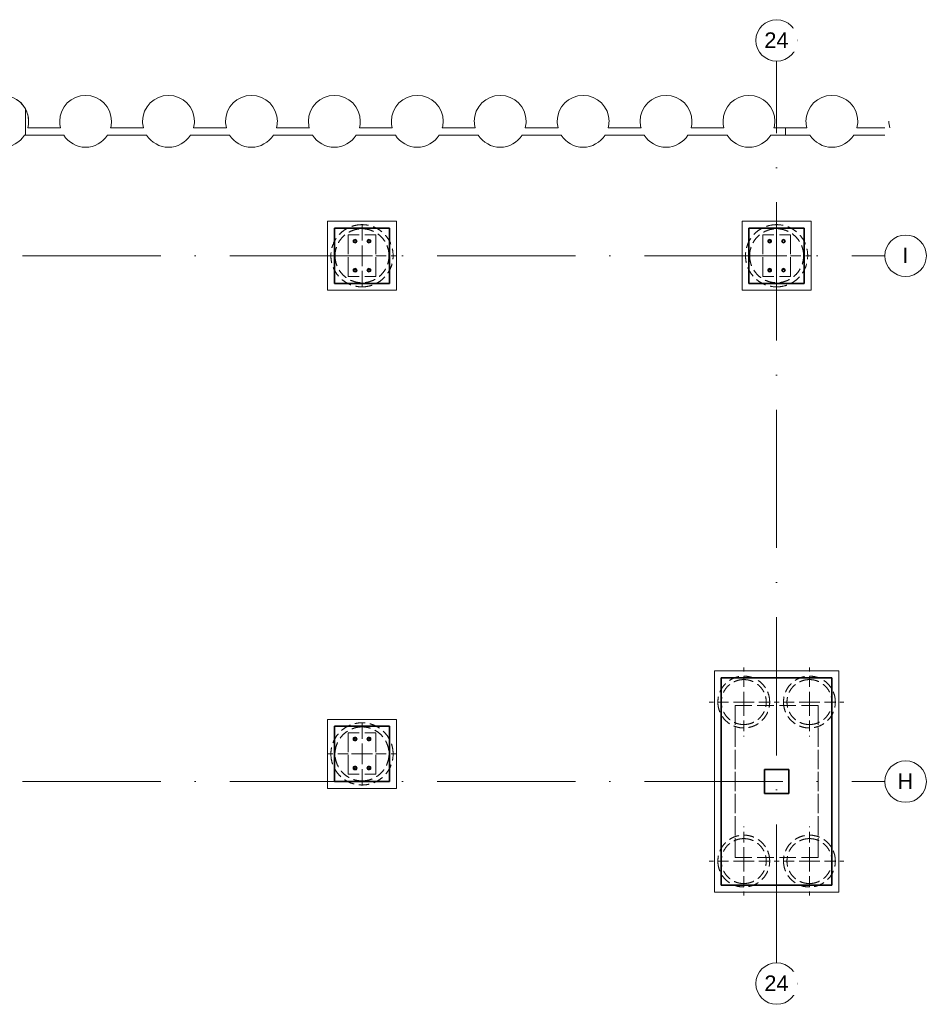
# Model space of a CAD drawing. Header units: millimetres. Extents: x -34728 to 839610, y -480656 to 464976.
# Tile 68 of 69: x 479866 to 492986, y -64995 to -50754. Entities that reach past the tile are written whole.
import ezdxf

# ---------------------------------------------------------------- set-up
doc = ezdxf.new("R2010")
doc.units = ezdxf.units.MM
for name, pattern in [('Rebar Cover Lines', [320.04, 160.02, -160.02]), ('Skryté 1_5', [220, 150, -70]), ('ČERCHOVANÁ', [25.4, 12.7, -6.35, 0, -6.35]), ('Čerchovaná 20mm', [3000, 2000, -500, 0, -500])]:
    doc.linetypes.add(name, pattern=pattern)
doc.layers.get('0').update_dxf_attribs({"color": 9})
for name, color, linetype, lineweight in [('CA_NEVHRA', 9, 'Skryté 1_5', 9), ('CA_OSY', 9, 'ČERCHOVANÁ', 9), ('CA_TEXT35', 9, 'Continuous', 9), ('CA_ZAKLADY25', 9, 'Continuous', 18), ('CA_ZAKLADY5', 9, 'Continuous', 25), ('Konstrukční přípoje', 253, 'Continuous', 18)]:
    doc.layers.add(name, color=color, linetype=linetype, lineweight=lineweight)
doc.styles.add('Arial_1', font='arial.ttf', dxfattribs={"height": 450})

# ---------------------------------------------------------------- blocks, each defined once
blk = doc.blocks.new('pilota 600 mm - D_750_650-2126752-ZÁKLADY HALY _ DPS')
at = {"layer": 'CA_NEVHRA'}
for p, q in [((0, 0), (0, 500)), ((0, 0), (-500, 0)), ((0, 0), (0, -49)), ((0, 0), (500, 0)), ((0, -49), (0, -500))]:
    blk.add_line(p, q, dxfattribs=at)
blk = doc.blocks.new('pilota 600 mm - D_750_650-2126753-ZÁKLADY HALY _ DPS')
at = {"layer": 'CA_NEVHRA'}
for p, q in [((0, 49), (0, 500)), ((0, 0), (0, 49)), ((0, 0), (-500, 0)), ((0, 0), (500, 0)), ((0, 0), (0, -500))]:
    blk.add_line(p, q, dxfattribs=at)
blk = doc.blocks.new('pilota 600 mm - D_900_780-V32-ZÁKLADY HALY _ DPS')
at = {"layer": 'CA_NEVHRA'}
for p, q in [((0, 294), (0, 500)), ((0, 0), (0, 294)), ((-200, 0), (-500, 0)), ((0, 0), (-200, 0)), ((0, 0), (0, -306)), ((0, 0), (200, 0)), ((200, 0), (500, 0)), ((0, -306), (0, -500))]:
    blk.add_line(p, q, dxfattribs=at)
blk = doc.blocks.new('pilota 600 mm - D_750_650-V40-ZÁKLADY HALY _ DPS')
at = {"layer": 'CA_NEVHRA'}
for p, q in [((0, 51), (0, 500)), ((0, 0), (0, 51)), ((0, 0), (-500, 0)), ((0, 0), (500, 0)), ((0, 0), (0, -500))]:
    blk.add_line(p, q, dxfattribs=at)
blk = doc.blocks.new('pilota 600 mm - D_750_650-V41-ZÁKLADY HALY _ DPS')
at = {"layer": 'CA_NEVHRA'}
for p, q in [((0, 0), (0, 500)), ((0, 0), (-500, 0)), ((0, 0), (0, -51)), ((0, 0), (500, 0)), ((0, -51), (0, -500))]:
    blk.add_line(p, q, dxfattribs=at)
blk = doc.blocks.new('pilota 600 mm - D_900_780-2126777-ZÁKLADY HALY _ DPS')
at = {"layer": 'CA_NEVHRA'}
for p, q in [((0, 200), (0, 500)), ((0, 0), (0, 200)), ((-301, 0), (-500, 0)), ((0, 0), (-301, 0)), ((0, 0), (0, -200)), ((0, 0), (299, 0)), ((299, 0), (500, 0)), ((0, -200), (0, -500))]:
    blk.add_line(p, q, dxfattribs=at)
blk = doc.blocks.new('M_Šroub HPM-P - 27_P-1869720-ZÁKLADY HALY _ DPS')
at = {"layer": 'Konstrukční přípoje'}
for p, q in [((0, 21), (-18, 10)), ((0, 21), (-18, 10)), ((-18, 10), (0, 21)), ((0, 21), (-18, 10)), ((-18, 10), (-18, -10)), ((-18, 10), (-18, -10)), ((-18, -10), (-18, 10)), ((-18, 10), (-18, -10)), ((18, 10), (0, 21)), ((18, 10), (0, 21)), ((0, 21), (18, 10)), ((18, 10), (0, 21)), ((18, -10), (18, 10)), ((18, -10), (18, 10)), ((18, 10), (18, -10)), ((18, -10), (18, 10)), ((-18, -10), (0, -21)), ((-18, -10), (0, -21)), ((0, -21), (-18, -10)), ((-18, -10), (0, -21)), ((0, -21), (18, -10)), ((0, -21), (18, -10)), ((18, -10), (0, -21)), ((0, -21), (18, -10))]:
    blk.add_line(p, q, dxfattribs=at)
for radius, start, end in [(28, 0, 180), (28, 0, 180), (28, 0, 180), (28, 0, 180), (28, 180, 360), (28, 180, 0), (28, 180, 360), (28, 180, 0), (13.5, 0, 180), (13.5, 0, 180), (13.5, 0, 180), (13.5, 0, 180), (13.5, 0, 180), (13.5, 0, 180), (13.5, 180, 360), (13.5, 180, 360), (13.5, 180, 360), (13.5, 180, 360), (13.5, 180, 360), (13.5, 180, 360), (12.5, 0, 180), (12.5, 0, 180), (12.5, 180, 0), (12.5, 180, 360)]:
    blk.add_arc((0, 0), radius, start, end, dxfattribs=at)
blk = doc.blocks.new('M_Šroub HPM-P - 27_P-1869721-ZÁKLADY HALY _ DPS')
at = {"layer": 'Konstrukční přípoje'}
for p, q in [((0, 21), (-18, 10)), ((0, 21), (-18, 10)), ((-18, 10), (0, 21)), ((0, 21), (-18, 10)), ((-18, 10), (-18, -10)), ((-18, 10), (-18, -10)), ((-18, -10), (-18, 10)), ((-18, 10), (-18, -10)), ((18, 10), (0, 21)), ((18, 10), (0, 21)), ((0, 21), (18, 10)), ((18, 10), (0, 21)), ((18, -10), (18, 10)), ((18, -10), (18, 10)), ((18, 10), (18, -10)), ((18, -10), (18, 10)), ((-18, -10), (0, -21)), ((-18, -10), (0, -21)), ((0, -21), (-18, -10)), ((-18, -10), (0, -21)), ((0, -21), (18, -10)), ((0, -21), (18, -10)), ((18, -10), (0, -21)), ((0, -21), (18, -10))]:
    blk.add_line(p, q, dxfattribs=at)
for radius, start, end in [(28, 360, 180), (28, 0, 180), (28, 360, 180), (28, 0, 180), (13.5, 0, 180), (13.5, 360, 180), (13.5, 0, 180), (13.5, 0, 180), (13.5, 0, 180), (13.5, 360, 180), (12.5, 0, 180), (12.5, 0, 180), (28, 180, 360), (28, 180, 360), (28, 180, 360), (28, 180, 360), (13.5, 180, 360), (13.5, 180, 360), (13.5, 180, 360), (13.5, 180, 360), (13.5, 180, 360), (13.5, 180, 360), (12.5, 180, 360), (12.5, 180, 360)]:
    blk.add_arc((0, 0), radius, start, end, dxfattribs=at)
blk = doc.blocks.new('Osnova - Bublina osnovy 12mm-4850-ZÁKLADY HALY _ DPS')
at = {"layer": 'CA_TEXT35'}
blk.add_circle((0, 0), 6, dxfattribs=at)
blk = doc.blocks.new('A$Cf72d3da0')
at = {"layer": 'CA_NEVHRA', "color": 9}
for centre, radius, start, end in [((36500, 500), 450, 90, 270), ((36500, 500), 450, 90, 270), ((36500, 500), 390, 0, 180), ((36500, 500), 390, 0, 180), ((36500, 500), 450, 270, 90), ((36500, 500), 450, 270, 90), ((42500, 500), 450, 90, 270), ((42500, 500), 450, 90, 270), ((42500, 500), 390, 0, 180), ((42500, 500), 390, 0, 180), ((42500, 500), 450, 270, 90), ((42500, 500), 450, 270, 90), ((36500, 500), 390, 180, 0), ((36500, 500), 390, 180, 0), ((42500, 500), 390, 180, 0), ((42500, 500), 390, 180, 0), ((42025, -5955), 375, 0, 180), ((42025, -5955), 375, 0, 180), ((42025, -5955), 325, 90, 270), ((42025, -5955), 325, 90, 270), ((42025, -5955), 325, 270, 90), ((42025, -5955), 325, 270, 90), ((42975, -5955), 375, 0, 180), ((42975, -5955), 375, 0, 180), ((42975, -5955), 325, 90, 270), ((42975, -5955), 325, 90, 270), ((42975, -5955), 325, 270, 90), ((42975, -5955), 325, 270, 90), ((42025, -5955), 375, 180, 0), ((42025, -5955), 375, 180, 0), ((42975, -5955), 375, 180, 0), ((42975, -5955), 375, 180, 0), ((36500, -6705), 450, 0, 180), ((36500, -6705), 450, 0, 180), ((36500, -6705), 390, 90, 270), ((36500, -6705), 390, 90, 270), ((36500, -6705), 390, 270, 90), ((36500, -6705), 390, 270, 90), ((36500, -6705), 450, 180, 0), ((36500, -6705), 450, 180, 0), ((42025, -8255), 375, 0, 180), ((42025, -8255), 375, 0, 180), ((42025, -8255), 325, 90, 270), ((42025, -8255), 325, 90, 270), ((42025, -8255), 325, 270, 90), ((42025, -8255), 325, 270, 90), ((42975, -8255), 375, 0, 180), ((42975, -8255), 375, 0, 180), ((42975, -8255), 325, 90, 270), ((42975, -8255), 325, 90, 270), ((42975, -8255), 325, 270, 90), ((42975, -8255), 325, 270, 90), ((42025, -8255), 375, 180, 0), ((42025, -8255), 375, 180, 0), ((42975, -8255), 375, 180, 0), ((42975, -8255), 375, 180, 0)]:
    blk.add_arc(centre, radius, start, end, dxfattribs=at)
at = {"layer": 'CA_OSY', "color": 9, "linetype": 'Čerchovaná 20mm'}
for p, q in [((42500, -9727), (42500, 3314)), ((-22414, 500), (44067, 500)), ((-22414, -7105), (44067, -7105))]:
    blk.add_line(p, q, dxfattribs=at)
at = {"layer": 'CA_ZAKLADY25', "color": 9, "lineweight": 9}
for p, q in [((31628, 2627), (31628, 2245)), ((31628, 2245), (31628, 2627)), ((32138, 2348), (31662, 2348)), ((33338, 2348), (32862, 2348)), ((34538, 2348), (34062, 2348)), ((35738, 2348), (35262, 2348)), ((36938, 2348), (36462, 2348)), ((38138, 2348), (37662, 2348)), ((39338, 2348), (38862, 2348)), ((40538, 2348), (40062, 2348)), ((41738, 2348), (41262, 2348)), ((42628, 2348), (42462, 2348)), ((42938, 2348), (42628, 2348)), ((42628, 2348), (42628, 2245)), ((42628, 2245), (42628, 2348)), ((44067, 2348), (43662, 2348)), ((31617, 2245), (31628, 2245)), ((31628, 2245), (32183, 2245)), ((32817, 2245), (33383, 2245)), ((34017, 2245), (34583, 2245)), ((35217, 2245), (35783, 2245)), ((36417, 2245), (36983, 2245)), ((37617, 2245), (38183, 2245)), ((38817, 2245), (39383, 2245)), ((40017, 2245), (40583, 2245)), ((41217, 2245), (41783, 2245)), ((42417, 2245), (42628, 2245)), ((42628, 2245), (42983, 2245)), ((43617, 2245), (44067, 2245)), ((36000, 0), (36000, 1000)), ((36000, 1000), (37000, 1000)), ((37000, 1000), (36000, 1000)), ((36000, 1000), (36000, 0)), ((37000, 1000), (37000, 0)), ((37000, 0), (37000, 1000)), ((42000, 0), (42000, 1000)), ((42000, 1000), (43000, 1000)), ((43000, 1000), (42000, 1000)), ((42000, 1000), (42000, 0)), ((43000, 1000), (43000, 0)), ((43000, 0), (43000, 1000)), ((37000, 0), (36000, 0)), ((36000, 0), (37000, 0)), ((43000, 0), (42000, 0)), ((42000, 0), (43000, 0)), ((41600, -8705), (41600, -5505)), ((41600, -5505), (43400, -5505)), ((43400, -5505), (41600, -5505)), ((41600, -5505), (41600, -8705)), ((43400, -5505), (43400, -8705)), ((43400, -8705), (43400, -5505)), ((36000, -7205), (36000, -6205)), ((36000, -6205), (37000, -6205)), ((37000, -6205), (36000, -6205)), ((36000, -6205), (36000, -7205)), ((37000, -6205), (37000, -7205)), ((37000, -7205), (37000, -6205)), ((37000, -7205), (36000, -7205)), ((36000, -7205), (37000, -7205)), ((43400, -8705), (41600, -8705)), ((41600, -8705), (43400, -8705))]:
    blk.add_line(p, q, dxfattribs=at)
at = {"layer": 'CA_ZAKLADY25', "color": 9, "lineweight": 25}
for p, q in [((36900, 900), (36100, 900)), ((36100, 900), (36100, 100)), ((36100, 100), (36100, 900)), ((36100, 900), (36900, 900)), ((36900, 100), (36900, 900)), ((36900, 900), (36900, 100)), ((42900, 900), (42100, 900)), ((42100, 900), (42100, 100)), ((42100, 100), (42100, 900)), ((42100, 900), (42900, 900)), ((42900, 100), (42900, 900)), ((42900, 900), (42900, 100)), ((36100, 100), (36900, 100)), ((36900, 100), (36100, 100)), ((42100, 100), (42900, 100)), ((42900, 100), (42100, 100)), ((43300, -5605), (41700, -5605)), ((41700, -5605), (41700, -8605)), ((41700, -8605), (41700, -5605)), ((41700, -5605), (43300, -5605)), ((43300, -8605), (43300, -5605)), ((43300, -5605), (43300, -8605)), ((36900, -6305), (36100, -6305)), ((36100, -6305), (36100, -7105)), ((36100, -7105), (36100, -6305)), ((36100, -6305), (36900, -6305)), ((36900, -7105), (36900, -6305)), ((36900, -6305), (36900, -7105)), ((42325, -6930), (42675, -6930)), ((42325, -7280), (42325, -6930)), ((42675, -6930), (42325, -6930)), ((42325, -6930), (42325, -7280)), ((42675, -6930), (42675, -7280)), ((42675, -7280), (42675, -6930)), ((36100, -7105), (36900, -7105)), ((36900, -7105), (36100, -7105)), ((42675, -7280), (42325, -7280)), ((42325, -7280), (42675, -7280)), ((41700, -8605), (43300, -8605)), ((43300, -8605), (41700, -8605))]:
    blk.add_line(p, q, dxfattribs=at)
at = {"layer": 'CA_ZAKLADY25', "color": 9, "linetype": 'Rebar Cover Lines', "lineweight": 9}
for p, q in [((36300, 801), (36700, 801)), ((36300, 201), (36300, 801)), ((36300, 801), (36300, 201)), ((36700, 801), (36300, 801)), ((36700, 801), (36700, 201)), ((36700, 201), (36700, 801)), ((42300, 801), (42700, 801)), ((42300, 201), (42300, 801)), ((42300, 801), (42300, 201)), ((42700, 801), (42300, 801)), ((42700, 801), (42700, 201)), ((42700, 201), (42700, 801)), ((36700, 201), (36300, 201)), ((36300, 201), (36700, 201)), ((42700, 201), (42300, 201)), ((42300, 201), (42700, 201)), ((41900, -6004), (43100, -6004)), ((41900, -8204), (41900, -6004)), ((41900, -6004), (41900, -8204)), ((43100, -6004), (41900, -6004)), ((43100, -6004), (43100, -8204)), ((43100, -8204), (43100, -6004)), ((36300, -6399), (36700, -6399)), ((36300, -6999), (36300, -6399)), ((36300, -6399), (36300, -6999)), ((36700, -6399), (36300, -6399)), ((36700, -6399), (36700, -6999)), ((36700, -6999), (36700, -6399)), ((36700, -6999), (36300, -6999)), ((36300, -6999), (36700, -6999)), ((43100, -8204), (41900, -8204)), ((41900, -8204), (43100, -8204))]:
    blk.add_line(p, q, dxfattribs=at)
at = {"layer": 'CA_ZAKLADY25', "color": 9, "lineweight": 9}
for centre, start, end in [((31300, 2445), 28.997, 180), ((32500, 2445), 0, 180), ((33700, 2445), 0, 180), ((34900, 2445), 0, 180), ((36100, 2445), 0, 180), ((37300, 2445), 0, 180), ((38500, 2445), 0, 180), ((39700, 2445), 0, 180), ((40900, 2445), 0, 180), ((42100, 2445), 0, 180), ((43300, 2445), 0, 180), ((31300, 2445), 0, 28.997), ((31300, 2445), 345.0379, 0), ((32500, 2445), 180, 194.9621), ((32500, 2445), 345.0379, 0), ((33700, 2445), 180, 194.9621), ((33700, 2445), 345.0379, 0), ((34900, 2445), 180, 194.9621), ((34900, 2445), 345.0379, 0), ((36100, 2445), 180, 194.9621), ((36100, 2445), 345.0379, 0), ((37300, 2445), 180, 194.9621), ((37300, 2445), 345.0379, 0), ((38500, 2445), 180, 194.9621), ((38500, 2445), 345.0379, 0), ((39700, 2445), 180, 194.9621), ((39700, 2445), 345.0379, 0), ((40900, 2445), 180, 194.9621), ((40900, 2445), 345.0379, 0), ((42100, 2445), 180, 194.9621), ((42100, 2445), 345.0379, 0), ((43300, 2445), 180, 194.9621), ((43300, 2445), 345.0379, 0), ((44500, 2445), 180, 194.9621), ((31300, 2445), 212.2955, 327.7045), ((32500, 2445), 212.2955, 327.7045), ((33700, 2445), 212.2955, 327.7045), ((34900, 2445), 212.2955, 327.7045), ((36100, 2445), 212.2955, 327.7045), ((37300, 2445), 212.2955, 327.7045), ((38500, 2445), 212.2955, 327.7045), ((39700, 2445), 212.2955, 327.7045), ((40900, 2445), 212.2955, 327.7045), ((42100, 2445), 212.2955, 327.7045), ((43300, 2445), 212.2955, 327.7045)]:
    blk.add_arc(centre, 375, start, end, dxfattribs=at)
at = {"layer": 'CA_ZAKLADY5', "color": 9, "lineweight": 9}
for p, q in [((32138, 2348), (31662, 2348)), ((33338, 2348), (32862, 2348)), ((34538, 2348), (34062, 2348)), ((35738, 2348), (35262, 2348)), ((36938, 2348), (36462, 2348)), ((38138, 2348), (37662, 2348)), ((39338, 2348), (38862, 2348)), ((40538, 2348), (40062, 2348)), ((41738, 2348), (41262, 2348)), ((42938, 2348), (42462, 2348)), ((44067, 2348), (43662, 2348)), ((31617, 2245), (32183, 2245)), ((32817, 2245), (33383, 2245)), ((34017, 2245), (34583, 2245)), ((35217, 2245), (35783, 2245)), ((36417, 2245), (36983, 2245)), ((37617, 2245), (38183, 2245)), ((38817, 2245), (39383, 2245)), ((40017, 2245), (40583, 2245)), ((41217, 2245), (41783, 2245)), ((42417, 2245), (42983, 2245)), ((43617, 2245), (44067, 2245))]:
    blk.add_line(p, q, dxfattribs=at)
for centre, start, end in [((31300, 2445), 0, 180), ((32500, 2445), 0, 180), ((33700, 2445), 0, 180), ((34900, 2445), 0, 180), ((36100, 2445), 0, 180), ((37300, 2445), 0, 180), ((38500, 2445), 0, 180), ((39700, 2445), 0, 180), ((40900, 2445), 0, 180), ((42100, 2445), 0, 180), ((43300, 2445), 0, 180), ((31300, 2445), 345.0379, 0), ((32500, 2445), 180, 194.9621), ((32500, 2445), 345.0379, 0), ((33700, 2445), 180, 194.9621), ((33700, 2445), 345.0379, 0), ((34900, 2445), 180, 194.9621), ((34900, 2445), 345.0379, 0), ((36100, 2445), 180, 194.9621), ((36100, 2445), 345.0379, 0), ((37300, 2445), 180, 194.9621), ((37300, 2445), 345.0379, 0), ((38500, 2445), 180, 194.9621), ((38500, 2445), 345.0379, 0), ((39700, 2445), 180, 194.9621), ((39700, 2445), 345.0379, 0), ((40900, 2445), 180, 194.9621), ((40900, 2445), 345.0379, 0), ((42100, 2445), 180, 194.9621), ((42100, 2445), 345.0379, 0), ((43300, 2445), 180, 194.9621), ((43300, 2445), 345.0379, 0), ((44500, 2445), 180, 194.9621), ((31300, 2445), 212.2955, 327.7045), ((32500, 2445), 212.2955, 327.7045), ((33700, 2445), 212.2955, 327.7045), ((34900, 2445), 212.2955, 327.7045), ((36100, 2445), 212.2955, 327.7045), ((37300, 2445), 212.2955, 327.7045), ((38500, 2445), 212.2955, 327.7045), ((39700, 2445), 212.2955, 327.7045), ((40900, 2445), 212.2955, 327.7045), ((42100, 2445), 212.2955, 327.7045), ((43300, 2445), 212.2955, 327.7045)]:
    blk.add_arc(centre, 375, start, end, dxfattribs=at)
at = {"layer": 'CA_NEVHRA', "color": 9}
for name, p, rotation in [('pilota 600 mm - D_900_780-2126777-ZÁKLADY HALY _ DPS', (36500, 500), 270), ('pilota 600 mm - D_900_780-2126777-ZÁKLADY HALY _ DPS', (42500, 500), 270), ('pilota 600 mm - D_750_650-2126753-ZÁKLADY HALY _ DPS', (42975, -5955), 180), ('pilota 600 mm - D_900_780-V32-ZÁKLADY HALY _ DPS', (36500, -6705), 180), ('pilota 600 mm - D_750_650-V41-ZÁKLADY HALY _ DPS', (42975, -8255), 180)]:
    blk.add_blockref(name, p, dxfattribs=dict(at, rotation=rotation))
for name, p in [('pilota 600 mm - D_750_650-2126752-ZÁKLADY HALY _ DPS', (42025, -5955)), ('pilota 600 mm - D_750_650-V40-ZÁKLADY HALY _ DPS', (42025, -8255))]:
    blk.add_blockref(name, p, dxfattribs=at)
at = {"layer": 'CA_TEXT35', "color": 9, "xscale": 49.99999999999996, "yscale": 49.99999999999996, "zscale": 49.99999999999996}
for p in [(42500, 3614), (42500, -10027)]:
    blk.add_blockref('Osnova - Bublina osnovy 12mm-4850-ZÁKLADY HALY _ DPS', p, dxfattribs=at)
at = {"layer": 'CA_TEXT35', "color": 9, "xscale": 49.99999999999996, "yscale": 49.99999999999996, "zscale": 49.99999999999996, "rotation": 270}
for p in [(44367, 500), (44367, -7105)]:
    blk.add_blockref('Osnova - Bublina osnovy 12mm-4850-ZÁKLADY HALY _ DPS', p, dxfattribs=at)
at = {"layer": 'Konstrukční přípoje', "color": 9, "rotation": 180}
for name, p in [('M_Šroub HPM-P - 27_P-1869720-ZÁKLADY HALY _ DPS', (36400, 711)), ('M_Šroub HPM-P - 27_P-1869720-ZÁKLADY HALY _ DPS', (42400, 711)), ('M_Šroub HPM-P - 27_P-1869721-ZÁKLADY HALY _ DPS', (36400, 291)), ('M_Šroub HPM-P - 27_P-1869721-ZÁKLADY HALY _ DPS', (42400, 291)), ('M_Šroub HPM-P - 27_P-1869720-ZÁKLADY HALY _ DPS', (36400, -6489)), ('M_Šroub HPM-P - 27_P-1869721-ZÁKLADY HALY _ DPS', (36400, -6909))]:
    blk.add_blockref(name, p, dxfattribs=at)
at = {"layer": 'Konstrukční přípoje', "color": 9}
for name, p in [('M_Šroub HPM-P - 27_P-1869721-ZÁKLADY HALY _ DPS', (36600, 711)), ('M_Šroub HPM-P - 27_P-1869721-ZÁKLADY HALY _ DPS', (42600, 711)), ('M_Šroub HPM-P - 27_P-1869720-ZÁKLADY HALY _ DPS', (36600, 291)), ('M_Šroub HPM-P - 27_P-1869720-ZÁKLADY HALY _ DPS', (42600, 291)), ('M_Šroub HPM-P - 27_P-1869721-ZÁKLADY HALY _ DPS', (36600, -6489)), ('M_Šroub HPM-P - 27_P-1869720-ZÁKLADY HALY _ DPS', (36600, -6909))]:
    blk.add_blockref(name, p, dxfattribs=at)
at = {"layer": 'CA_TEXT35', "color": 9, "char_height": 225, "attachment_point": 1, "style": 'Arial_1', "bg_fill": 3, "box_fill_scale": 1.25, "bg_fill_color": 256, "bg_fill_true_color": 13158600, "bg_fill_transparency": 0}
for s, insert, width in [('24', (42323, 3731), 424.89), ('\\fArial|b0|i0|c238|p34|;I', (44319, 618), 108.23), ('\\fArial|b0|i0|c238|p34|;H', (44250, -6987), 276.58), ('24', (42323, -9910), 424.89)]:
    blk.add_mtext(s, dxfattribs=dict(at, insert=insert, width=width))

msp = doc.modelspace()

# ---------------------------------------------------------------- block references
at = {"color": 220, "lineweight": 35}
msp.add_blockref('A$Cf72d3da0', (448319.73, -54668.48), dxfattribs=at)

doc.saveas('drawing.dxf')
